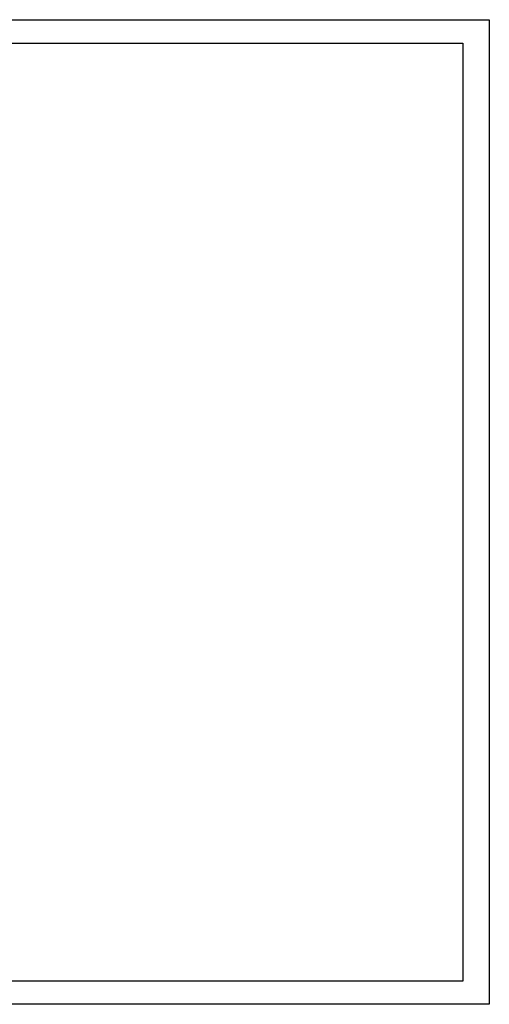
# Model space of a CAD drawing. Header units: millimetres. Extents: x 0 to 420, y 0 to 297.
# Tile 4 of 4: x 278 to 420, y 0 to 297. Entities that reach past the tile are written whole.
import ezdxf

# ---------------------------------------------------------------- set-up
doc = ezdxf.new("R2010")
doc.units = ezdxf.units.MM
doc.layers.add('AM_BOR', color=7, linetype='Continuous')

msp = doc.modelspace()

# ---------------------------------------------------------------- linework, layer by layer
at = {"color": 218, "linetype": 'Continuous', "lineweight": 30}
for p, q in [((7, 289.96), (412, 289.96)), ((412, 289.96), (412, 7)), ((412, 7), (7, 7))]:
    msp.add_line(p, q, dxfattribs=at)
at = {"layer": 'AM_BOR', "color": 7}
for p, q in [((0, 297), (420, 297)), ((420, 297), (420, 0)), ((420, 0), (0, 0))]:
    msp.add_line(p, q, dxfattribs=at)

doc.saveas('drawing.dxf')
